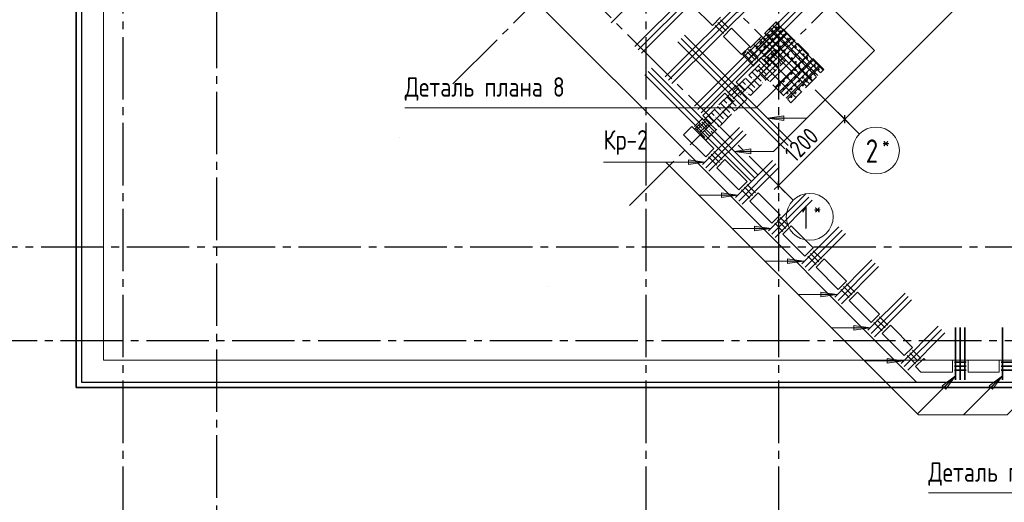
# Model space of a CAD drawing. Header units: millimetres. Extents: x 0 to 43617, y 0 to 59400.
# Tile 3 of 29: x 6601 to 19218, y 8562 to 14741. Entities that reach past the tile are written whole.
import ezdxf

# ---------------------------------------------------------------- set-up
doc = ezdxf.new("R2010")
doc.units = ezdxf.units.MM
doc.linetypes.add('______2', pattern=[270, 200, -70])
doc.linetypes.add('______5', pattern=[1100, 800, -100, 100, -100])
for name, color, linetype, lineweight in [('S1 Стержни арматуры фон', 7, 'Continuous', 25), ('Standard', 7, 'Continuous', 25), ('Вспомогательная арматура', 7, 'Continuous', 25), ('ЖБ Пилон', 180, 'Continuous', 25), ('Оси', 40, '______5', 18), ('Позиционная метка номер позиции', 7, 'Continuous', 13), ('Поперечная арматура', 7, 'Continuous', 25), ('Поперечное армирование AW фон', 7, 'Continuous', 25), ('Примечания', 7, 'Continuous', 25)]:
    doc.layers.add(name, color=color, linetype=linetype, lineweight=lineweight)
doc.layers.add('ЖБ Перекрытие верхний уровень', color=7, linetype='Continuous', lineweight=25, true_color=0xe0e0ff)
doc.styles.add('GOST 2.304-81', font='txt')
doc.styles.add('ISOCPEUR', font='txt')

msp = doc.modelspace()

# ---------------------------------------------------------------- hatches: boundary and pattern name
at = {"layer": 'ЖБ Пилон', "linetype": 'Continuous', "lineweight": 18, "transparency": 33554687}
for points in [[(16314, 14293), (16321, 14300), (16327, 14293), (16321, 14287)], [(16154, 14133), (16161, 14140), (16167, 14133), (16161, 14127)], [(16234, 14133), (16241, 14140), (16247, 14133), (16241, 14127)], [(16314, 14213), (16321, 14220), (16327, 14213), (16321, 14207)], [(16074, 14053), (16081, 14060), (16087, 14053), (16081, 14047)], [(16194, 14013), (16201, 14020), (16207, 14013), (16201, 14007)], [(15914, 13893), (15921, 13900), (15927, 13893), (15921, 13887)], [(15994, 13973), (16001, 13980), (16007, 13973), (16001, 13967)], [(16114, 13933), (16121, 13940), (16127, 13933), (16121, 13927)], [(15914, 13813), (15921, 13820), (15927, 13813), (15921, 13807)], [(16034, 13853), (16041, 13860), (16047, 13853), (16041, 13847)], [(15674, 13653), (15681, 13660), (15687, 13653), (15681, 13647)], [(15754, 13733), (15761, 13740), (15767, 13733), (15761, 13727)], [(15834, 13733), (15841, 13740), (15847, 13733), (15841, 13727)], [(15594, 13573), (15601, 13580), (15607, 13573), (15601, 13567)], [(15714, 13533), (15721, 13540), (15727, 13533), (15721, 13527)], [(15794, 13613), (15801, 13620), (15807, 13613), (15801, 13607)], [(15514, 13493), (15521, 13500), (15527, 13493), (15521, 13487)], [(15514, 13413), (15521, 13420), (15527, 13413), (15521, 13407)], [(15634, 13453), (15641, 13460), (15647, 13453), (15641, 13447)], [(15354, 13333), (15361, 13340), (15367, 13333), (15361, 13327)], [(15434, 13333), (15441, 13340), (15447, 13333), (15441, 13327)], [(15394, 13213), (15401, 13220), (15407, 13213), (15401, 13207)]]:
    msp.add_hatch(color=7, dxfattribs=at).paths.add_polyline_path(points, flags=16)
at = {"layer": 'Позиционная метка номер позиции', "linetype": 'Continuous', "lineweight": 13, "transparency": 33554687}
for points in [[(16395, 13450), (16185, 13480), (16395, 13510)], [(15970, 13026), (15760, 13056), (15970, 13086)], [(15970, 13026), (15760, 13056), (15970, 13086)], [(15171, 12948), (15381, 12918), (15171, 12888)], [(15171, 12948), (15381, 12918), (15171, 12888)], [(15595, 12524), (15805, 12494), (15595, 12464)], [(16019, 12100), (16229, 12070), (16019, 12040)], [(16440, 11679), (16650, 11649), (16440, 11619)], [(16868, 11251), (17078, 11221), (16868, 11191)], [(17292, 10827), (17502, 10797), (17292, 10767)], [(17717, 10403), (17927, 10373), (17717, 10343)], [(18424, 10055), (18594, 10182), (18467, 10012)], [(19024, 10055), (19194, 10182), (19067, 10012)]]:
    msp.add_hatch(color=7, dxfattribs=at).paths.add_polyline_path(points, flags=16)

# ---------------------------------------------------------------- linework, layer by layer
at = {"layer": 'S1 Стержни арматуры фон', "color": 7, "linetype": 'Continuous', "lineweight": 35, "transparency": 33554687}
for p, q in [((14180, 14701), (15550, 16072)), ((14180, 14701), (15550, 16072)), ((14484, 14397), (15854, 15767)), ((14484, 14397), (15854, 15767)), ((14526, 14355), (15897, 15725)), ((14526, 14355), (15897, 15725)), ((14569, 14312), (15939, 15683)), ((14569, 14312), (15939, 15683)), ((14873, 14008), (16243, 15379)), ((14873, 14008), (16243, 15379)), ((14915, 13966), (16285, 15336)), ((14915, 13966), (16285, 15336)), ((14958, 13923), (16328, 15294)), ((14958, 13923), (16328, 15294)), ((15247, 13633), (16618, 15004)), ((15247, 13633), (16618, 15004)), ((15290, 13591), (16660, 14961)), ((15290, 13591), (16660, 14961)), ((15332, 13549), (16703, 14919)), ((15332, 13549), (16703, 14919)), ((16491, 13174), (15120, 14544)), ((16491, 13174), (15120, 14544)), ((16406, 13089), (15035, 14459)), ((16406, 13089), (15035, 14459)), ((16448, 13131), (15078, 14502)), ((16448, 13131), (15078, 14502)), ((15981, 12665), (14611, 14035)), ((15981, 12665), (14611, 14035)), ((16024, 12707), (14653, 14078)), ((16024, 12707), (14653, 14078)), ((16066, 12750), (14696, 14120)), ((16066, 12750), (14696, 14120)), ((15349, 12887), (15824, 13362)), ((15392, 12844), (15867, 13320)), ((15434, 12802), (15909, 13277)), ((15774, 12463), (16249, 12938)), ((15816, 12420), (16291, 12895)), ((15858, 12378), (16334, 12853)), ((16198, 12038), (16673, 12513)), ((16240, 11996), (16715, 12471)), ((16283, 11953), (16758, 12429)), ((16622, 11614), (17097, 12089)), ((16665, 11572), (17140, 12047)), ((16707, 11529), (17182, 12004)), ((17046, 11190), (17522, 11665)), ((17089, 11147), (17564, 11622)), ((17131, 11105), (17606, 11580)), ((17471, 10765), (17946, 11241)), ((17513, 10723), (17988, 11198)), ((17555, 10681), (18031, 11156)), ((17895, 10341), (18370, 10816)), ((17937, 10299), (18412, 10774)), ((17980, 10256), (18455, 10732)), ((18594, 10130), (18594, 10802)), ((18654, 10130), (18654, 10802)), ((18714, 10130), (18714, 10802)), ((19194, 10130), (19194, 10802))]:
    msp.add_line(p, q, dxfattribs=at)
at = {"layer": 'Standard', "color": 7, "linetype": 'Continuous', "lineweight": 13, "transparency": 33554687}
for p, q in [((17173, 13468), (21846, 18142)), ((16324, 12619), (17173, 13468)), ((16324, 12619), (16271, 12566))]:
    msp.add_line(p, q, dxfattribs=at)
at = {"layer": 'Standard', "color": 251, "linetype": 'Continuous', "lineweight": -3, "true_color": 0x656565, "transparency": 33554687}
for p, q in [((17173, 13468), (17084, 13556)), ((17173, 13468), (17261, 13379)), ((17173, 13468), (17291, 13349)), ((16324, 12619), (16236, 12707)), ((16324, 12619), (16412, 12531)), ((16324, 12619), (16443, 12501))]:
    msp.add_line(p, q, dxfattribs=at)
at = {"layer": 'Standard', "color": 7, "linetype": 'Continuous', "lineweight": 25, "transparency": 33554687}
for p, q in [((17173, 13415), (17173, 13521)), ((16324, 12566), (16324, 12672))]:
    msp.add_line(p, q, dxfattribs=at)
at = {"layer": 'Standard', "color": 254, "linetype": 'Continuous', "lineweight": 35, "true_color": 0xc4c4ff, "transparency": 33554687}
msp.add_lwpolyline([(7324, 10030), (33149, 10030), (33149, 57295), (7324, 57295), (7324, 10030)], dxfattribs=at)
at = {"layer": 'Standard', "color": 7, "linetype": 'Continuous', "lineweight": 25, "transparency": 33554687}
msp.add_lwpolyline([(7394, 10100), (33074, 10100), (33074, 57220), (7394, 57220), (7394, 10100)], dxfattribs=at)
at = {"layer": 'Standard', "color": 7, "linetype": 'Continuous', "lineweight": 13, "transparency": 33554687}
msp.add_lwpolyline([(7674, 10380), (33074, 10380), (33074, 57220), (7674, 57220), (7674, 10380)], dxfattribs=at)
at = {"layer": 'Вспомогательная арматура', "color": 7, "linetype": 'Continuous', "lineweight": 25, "transparency": 33554687}
for p, q in [((16336, 14665), (16035, 14365)), ((16258, 14665), (16859, 14064)), ((16385, 14616), (16085, 14315)), ((16435, 14566), (16134, 14266)), ((16159, 14566), (16760, 13965)), ((16484, 14517), (16184, 14216)), ((16208, 14616), (16809, 14015)), ((16710, 14290), (16293, 13873)), ((16760, 14241), (16343, 13824)), ((16809, 14191), (16392, 13774)), ((16859, 14142), (16442, 13725))]:
    msp.add_line(p, q, dxfattribs=at)
at = {"layer": 'ЖБ Перекрытие верхний уровень', "color": 7, "linetype": 'Continuous', "lineweight": 18, "transparency": 33554687}
for p, q in [((10527, 17667), (15264, 12929)), ((15477, 14669), (15229, 14916)), ((15583, 14775), (15477, 14669)), ((15618, 14527), (15724, 14633)), ((15851, 14294), (15618, 14527)), ((15724, 14633), (15957, 14400)), ((15957, 14400), (15851, 14294)), ((15781, 13940), (16099, 14259)), ((16099, 14259), (16205, 14152)), ((16205, 14152), (15887, 13834)), ((15887, 13834), (15781, 13940)), ((15356, 13516), (15639, 13799)), ((15639, 13799), (15745, 13693)), ((15745, 13693), (15462, 13410)), ((15462, 13410), (15356, 13516)), ((15109, 13269), (15215, 13375)), ((15215, 13375), (15498, 13092)), ((15392, 12986), (15109, 13269)), ((15498, 13092), (15392, 12986)), ((15264, 12929), (18094, 10100)), ((15533, 12844), (15639, 12950)), ((15639, 12950), (15922, 12668)), ((15816, 12561), (15533, 12844)), ((15922, 12668), (15816, 12561)), ((15957, 12420), (16063, 12526)), ((16063, 12526), (16346, 12243)), ((16240, 12137), (15957, 12420)), ((16346, 12243), (16240, 12137)), ((16382, 11996), (16488, 12102)), ((16664, 11713), (16382, 11996)), ((16488, 12102), (16771, 11819)), ((16771, 11819), (16664, 11713)), ((16806, 11571), (16912, 11678)), ((16912, 11678), (17195, 11395)), ((17089, 11289), (16806, 11571)), ((17195, 11395), (17089, 11289)), ((17230, 11147), (17336, 11253)), ((17336, 11253), (17619, 10970)), ((17513, 10864), (17230, 11147)), ((17619, 10970), (17513, 10864)), ((17654, 10723), (17760, 10829)), ((17760, 10829), (18043, 10546)), ((17937, 10440), (17654, 10723)), ((18043, 10546), (17937, 10440)), ((18079, 10299), (18185, 10405)), ((18185, 10405), (18210, 10380)), ((18210, 10380), (18554, 10380)), ((18554, 10380), (18554, 10230)), ((18754, 10230), (18754, 10380)), ((18754, 10380), (19154, 10380)), ((19154, 10380), (19154, 10230)), ((18147, 10230), (18079, 10299)), ((18554, 10230), (18147, 10230)), ((19154, 10230), (18754, 10230)), ((18094, 10100), (33074, 10100))]:
    msp.add_line(p, q, dxfattribs=at)
at = {"layer": 'ЖБ Пилон', "color": 253, "linetype": '______2', "lineweight": 13, "true_color": 0xa0a0a0, "transparency": 33554687}
for p, q in [((16276, 14365), (15250, 13339)), ((16417, 14223), (16276, 14365)), ((15392, 13198), (16417, 14223)), ((15250, 13339), (15392, 13198))]:
    msp.add_line(p, q, dxfattribs=at)
at = {"layer": 'ЖБ Пилон', "color": 9, "linetype": 'Continuous', "lineweight": 18, "true_color": 0xc7c7c7, "transparency": 33554687}
for p, q in [((16183, 14272), (16221, 14233)), ((16223, 14312), (16301, 14233)), ((16263, 14352), (16301, 14313)), ((16381, 14233), (16341, 14273)), ((16063, 14152), (16181, 14033)), ((16103, 14192), (16141, 14153)), ((16143, 14232), (16221, 14153)), ((16221, 14233), (16324, 14130)), ((16341, 14193), (16364, 14170)), ((16404, 14210), (16381, 14233)), ((15943, 14032), (15981, 13993)), ((15983, 14072), (16101, 13953)), ((16023, 14112), (16061, 14073)), ((16164, 13970), (16101, 14033)), ((16221, 14073), (16181, 14113)), ((16244, 14050), (16221, 14073)), ((16261, 14113), (16284, 14090)), ((15823, 13912), (15901, 13833)), ((15863, 13952), (15901, 13913)), ((15903, 13992), (16021, 13873)), ((16084, 13890), (16021, 13953)), ((15703, 13792), (15741, 13753)), ((15743, 13832), (15821, 13753)), ((15783, 13872), (15821, 13833)), ((15821, 13833), (15924, 13730)), ((15981, 13833), (15941, 13873)), ((15941, 13793), (15964, 13770)), ((16004, 13810), (15981, 13833)), ((15543, 13632), (15581, 13593)), ((15583, 13672), (15701, 13553)), ((15623, 13712), (15661, 13673)), ((15663, 13752), (15781, 13633)), ((15764, 13570), (15701, 13633)), ((15821, 13673), (15781, 13713)), ((15844, 13650), (15821, 13673)), ((15861, 13713), (15884, 13690)), ((15423, 13512), (15501, 13433)), ((15463, 13552), (15501, 13513)), ((15503, 13592), (15621, 13473)), ((15684, 13490), (15621, 13553)), ((15303, 13392), (15341, 13353)), ((15343, 13432), (15421, 13353)), ((15383, 13472), (15421, 13433)), ((15421, 13433), (15524, 13330)), ((15581, 13433), (15541, 13473)), ((15541, 13393), (15564, 13370)), ((15604, 13410), (15581, 13433)), ((15263, 13352), (15381, 13233)), ((15421, 13273), (15381, 13313)), ((15444, 13250), (15421, 13273)), ((15461, 13313), (15484, 13290))]:
    msp.add_line(p, q, dxfattribs=at)
at = {"layer": 'Оси', "color": 8, "linetype": '______5', "lineweight": -3, "transparency": 33554687}
for p, q in [((9124, 57820), (9124, 7100)), ((7924, 57420), (7924, 7100)), ((14624, 57420), (14624, 7100)), ((16324, 57420), (16324, 7100)), ((12153, 13919), (31163, 32929)), ((14416, 12363), (33072, 31020)), ((16513, 12430), (7200, 21743)), ((17362, 13278), (10923, 19717)), ((11467, 13233), (11467, 13233)), ((11467, 13233), (11467, 13233)), ((34074, 11830), (4600, 11830)), ((13376, 11324), (13376, 11324)), ((13376, 11324), (13376, 11324)), ((33224, 10630), (4600, 10630))]:
    msp.add_line(p, q, dxfattribs=at)
at = {"layer": 'Оси', "color": 7, "linetype": 'Continuous', "lineweight": 13, "transparency": 33554687}
for centre in [(17574, 13066), (16725, 12218)]:
    msp.add_circle(centre, 300, dxfattribs=at)
at = {"layer": 'Позиционная метка номер позиции', "color": 7, "linetype": 'Continuous', "lineweight": 13, "transparency": 33554687}
for p, q in [((16185, 13480), (16395, 13510)), ((16395, 13510), (16395, 13450)), ((16185, 13480), (16685, 13480)), ((16185, 13480), (16185, 13480)), ((16185, 13480), (16185, 13480)), ((16185, 13480), (16185, 13480)), ((16395, 13450), (16185, 13480)), ((16395, 13480), (16410, 13480)), ((15760, 13056), (15970, 13086)), ((15760, 13056), (15970, 13086)), ((15760, 13056), (16260, 13056)), ((15760, 13056), (15760, 13056)), ((15760, 13056), (15760, 13056)), ((15760, 13056), (15760, 13056)), ((15970, 13026), (15760, 13056)), ((15760, 13056), (15760, 13056)), ((15760, 13056), (15760, 13056)), ((15760, 13056), (15760, 13056)), ((15970, 13026), (15760, 13056)), ((15970, 13086), (15970, 13026)), ((15970, 13086), (15970, 13026)), ((15970, 13056), (15985, 13056)), ((15970, 13056), (15985, 13056)), ((15381, 12918), (14881, 12918)), ((15171, 12918), (15156, 12918)), ((15171, 12918), (15156, 12918)), ((15171, 12888), (15171, 12948)), ((15171, 12948), (15381, 12918)), ((15171, 12888), (15171, 12948)), ((15171, 12948), (15381, 12918)), ((15381, 12918), (15171, 12888)), ((15381, 12918), (15171, 12888)), ((15381, 12918), (15381, 12918)), ((15381, 12918), (15381, 12918)), ((15381, 12918), (15381, 12918)), ((15381, 12918), (15381, 12918)), ((15381, 12918), (15381, 12918)), ((15381, 12918), (15381, 12918)), ((15805, 12494), (15305, 12494)), ((15595, 12494), (15580, 12494)), ((15595, 12464), (15595, 12524)), ((15595, 12524), (15805, 12494)), ((15805, 12494), (15595, 12464)), ((15805, 12494), (15805, 12494)), ((15805, 12494), (15805, 12494)), ((15805, 12494), (15805, 12494)), ((16229, 12070), (15729, 12070)), ((16019, 12070), (16004, 12070)), ((16019, 12040), (16019, 12100)), ((16019, 12100), (16229, 12070)), ((16229, 12070), (16019, 12040)), ((16229, 12070), (16229, 12070)), ((16229, 12070), (16229, 12070)), ((16229, 12070), (16229, 12070)), ((16650, 11649), (16150, 11649)), ((16440, 11649), (16425, 11649)), ((16440, 11619), (16440, 11679)), ((16440, 11679), (16650, 11649)), ((16650, 11649), (16440, 11619)), ((16650, 11649), (16650, 11649)), ((16650, 11649), (16650, 11649)), ((16650, 11649), (16650, 11649)), ((16868, 11191), (16868, 11251)), ((16868, 11251), (17078, 11221)), ((17078, 11221), (16578, 11221)), ((16868, 11221), (16853, 11221)), ((17078, 11221), (16868, 11191)), ((17078, 11221), (17078, 11221)), ((17078, 11221), (17078, 11221)), ((17078, 11221), (17078, 11221)), ((17502, 10797), (17002, 10797)), ((17292, 10797), (17277, 10797)), ((17292, 10767), (17292, 10827)), ((17292, 10827), (17502, 10797)), ((17502, 10797), (17292, 10767)), ((17502, 10797), (17502, 10797)), ((17502, 10797), (17502, 10797)), ((17502, 10797), (17502, 10797)), ((17717, 10373), (17702, 10373)), ((17717, 10343), (17717, 10403)), ((17717, 10403), (17927, 10373)), ((17927, 10373), (17717, 10343)), ((17927, 10373), (17927, 10373)), ((17927, 10373), (17927, 10373)), ((17927, 10373), (17927, 10373)), ((18594, 10182), (18106, 9694)), ((18424, 10055), (18594, 10182)), ((18594, 10182), (18467, 10012)), ((18594, 10182), (18594, 10182)), ((18594, 10182), (18594, 10182)), ((18594, 10182), (18594, 10182)), ((19194, 10182), (18694, 9682)), ((19024, 10055), (19194, 10182)), ((19194, 10182), (19067, 10012)), ((19194, 10182), (19194, 10182)), ((19194, 10182), (19194, 10182)), ((19194, 10182), (19194, 10182)), ((18467, 10012), (18424, 10055)), ((18446, 10033), (18435, 10023)), ((19067, 10012), (19024, 10055)), ((19046, 10033), (19035, 10023))]:
    msp.add_line(p, q, dxfattribs=at)
for points in [[(15760, 13056), (16260, 13056), (17553, 14349), (15363, 16539), (11764, 20138)], [(17927, 10373), (17427, 10373), (14881, 12918), (14081, 12918)], [(19754, 10182), (19254, 9682), (18118, 9682), (14881, 12918), (14081, 12918)], [(15381, 12918), (14881, 12918), (14081, 12918)]]:
    msp.add_lwpolyline(points, dxfattribs=at)
at = {"layer": 'Поперечная арматура', "color": 7, "linetype": 'Continuous', "lineweight": 50, "transparency": 33554687}
for centre in [(16297, 14640), (16198, 14541), (16247, 14591), (16297, 14541), (16346, 14591), (16396, 14541), (16049, 14393), (16099, 14442), (16148, 14492), (16148, 14393), (16198, 14442), (16247, 14492), (16247, 14393), (16297, 14442), (16346, 14492), (16346, 14393), (16396, 14442), (16445, 14492), (16445, 14393), (16495, 14442), (16544, 14393), (16099, 14343), (16148, 14294), (16198, 14343), (16247, 14294), (16297, 14343), (16396, 14343), (16445, 14294), (16495, 14343), (16544, 14294), (16594, 14343), (16643, 14294), (16198, 14244), (16495, 14244), (16544, 14195), (16587, 14152), (16594, 14244), (16636, 14202), (16686, 14251), (16686, 14152), (16735, 14202), (16785, 14152), (16438, 14004), (16488, 14053), (16537, 14103), (16537, 14004), (16587, 14053), (16636, 14103), (16636, 14004), (16686, 14053), (16735, 14103), (16735, 14004), (16785, 14053), (16834, 14103), (16339, 13905), (16389, 13954), (16438, 13905), (16488, 13954), (16537, 13905), (16587, 13954), (16636, 13905), (16686, 13954), (16389, 13855), (16438, 13806), (16488, 13855), (16488, 13756), (16537, 13806), (16587, 13855)]:
    msp.add_circle(centre, 5, dxfattribs=at)
at = {"layer": 'Поперечное армирование AW фон', "color": 7, "linetype": 'Continuous', "lineweight": 35, "transparency": 33554687}
for p, q in [((15512, 14669), (15618, 14563)), ((15547, 14704), (15653, 14598)), ((15583, 14739), (15689, 14633)), ((15887, 14294), (15993, 14188)), ((15922, 14329), (16028, 14223)), ((15957, 14365), (16063, 14259)), ((15781, 13905), (15675, 13799)), ((15816, 13870), (15710, 13764)), ((15851, 13834), (15745, 13728)), ((15356, 13481), (15250, 13375)), ((15392, 13445), (15286, 13339)), ((15427, 13410), (15321, 13304)), ((15462, 13021), (15568, 12915)), ((15498, 13056), (15604, 12950)), ((15427, 12986), (15533, 12880)), ((15922, 12632), (16028, 12526)), ((15851, 12561), (15957, 12455)), ((15887, 12597), (15993, 12491)), ((16276, 12137), (16382, 12031)), ((16311, 12173), (16417, 12066)), ((16346, 12208), (16452, 12102)), ((16735, 11748), (16841, 11642)), ((16771, 11784), (16877, 11678)), ((16700, 11713), (16806, 11607)), ((17195, 11359), (17301, 11253)), ((17124, 11289), (17230, 11183)), ((17159, 11324), (17266, 11218)), ((17548, 10864), (17654, 10758)), ((17584, 10900), (17690, 10794)), ((17619, 10935), (17725, 10829)), ((18008, 10476), (18114, 10369)), ((18043, 10511), (18149, 10405)), ((17973, 10440), (18079, 10334)), ((18729, 10355), (18579, 10355)), ((19329, 10355), (19179, 10355)), ((18729, 10305), (18579, 10305)), ((18729, 10255), (18579, 10255)), ((19329, 10305), (19179, 10305)), ((19329, 10255), (19179, 10255))]:
    msp.add_line(p, q, dxfattribs=at)
at = {"layer": 'Примечания', "color": 7, "linetype": '______2', "lineweight": 13, "transparency": 33554687}
for p, q in [((16293, 14715), (15869, 14290)), ((16905, 14103), (16293, 14715)), ((15869, 14290), (16481, 13679)), ((16481, 13679), (16905, 14103))]:
    msp.add_line(p, q, dxfattribs=at)
at = {"layer": 'Примечания', "color": 252, "linetype": 'Continuous', "lineweight": 13, "true_color": 0x8f8f8f, "transparency": 33554687}
for p, q in [((16141, 14433), (16358, 14650)), ((16216, 14638), (16421, 14433)), ((16286, 14708), (16421, 14573)), ((16146, 14568), (16281, 14433)), ((16281, 14433), (16421, 14573)), ((16421, 14573), (16428, 14580)), ((16421, 14573), (16561, 14433)), ((15934, 14226), (16141, 14433)), ((16004, 14156), (16281, 14433)), ((16006, 14428), (16421, 14013)), ((16074, 14086), (16421, 14433)), ((16076, 14498), (16141, 14433)), ((16141, 14433), (16421, 14153)), ((16281, 14433), (16421, 14293)), ((16421, 14433), (16498, 14510)), ((16421, 14293), (16561, 14433)), ((16421, 14433), (16828, 14026)), ((16561, 14433), (16568, 14440)), ((16561, 14433), (16898, 14096)), ((15936, 14358), (16421, 13873)), ((16144, 14016), (16421, 14293)), ((16421, 14153), (16638, 14370)), ((16421, 14013), (16708, 14300)), ((16421, 14293), (16758, 13956)), ((16214, 13946), (16421, 14153)), ((16421, 13873), (16778, 14230)), ((16421, 14153), (16688, 13886)), ((16424, 13736), (16848, 14160)), ((16284, 13876), (16421, 14013)), ((16421, 14013), (16618, 13816)), ((16354, 13806), (16421, 13873)), ((16421, 13873), (16548, 13746))]:
    msp.add_line(p, q, dxfattribs=at)
at = {"layer": 'Примечания', "color": 7, "linetype": 'Continuous', "lineweight": 13, "transparency": 33554687}
for points in [[(11536, 13613), (16040, 13613), (16293, 13866)], [(20444, 11740), (20614, 11570), (20614, 8682), (18246, 8682)]]:
    msp.add_lwpolyline(points, dxfattribs=at)

# ---------------------------------------------------------------- texts
at = {"layer": 'Standard', "color": 7, "linetype": 'Continuous', "lineweight": 25, "transparency": 33554687, "insert": (16536, 12902), "char_height": 220, "width": 625.74, "attachment_point": 7, "rotation": 45, "style": 'GOST 2.304-81'}
msp.add_mtext('1200', dxfattribs=at)
at = {"layer": 'Standard', "color": 7, "linetype": 'Continuous', "lineweight": 25, "transparency": 33554687, "insert": (14081, 13010), "char_height": 250, "width": 728.95, "attachment_point": 7, "style": 'GOST 2.304-81'}
msp.add_mtext('Кр-2', dxfattribs=at)
at = {"layer": 'Оси', "color": 7, "linetype": 'Continuous', "lineweight": 25, "transparency": 33554687, "attachment_point": 7, "style": 'ISOCPEUR'}
for s, insert, char_height, width in [('\\W0.80;*', (17652, 13084), 180, 215.91), ('\\W0.78;2', (17442, 12909), 300, 326.43), ('\\W0.80;*', (16774, 12235), 180, 215.89), ('\\W0.56;1', (16624, 12060), 300, 233.34)]:
    msp.add_mtext(s, dxfattribs=dict(at, insert=insert, char_height=char_height, width=width))
at = {"layer": 'Примечания', "color": 7, "linetype": 'Continuous', "lineweight": 25, "transparency": 33554687, "char_height": 250, "attachment_point": 7, "style": 'GOST 2.304-81'}
for insert, width in [((11536, 13704), 2150.15), ((18246, 8773), 2150.14)]:
    msp.add_mtext('Деталь\\~плана\\~8', dxfattribs=dict(at, insert=insert, width=width))

doc.saveas('drawing.dxf')
